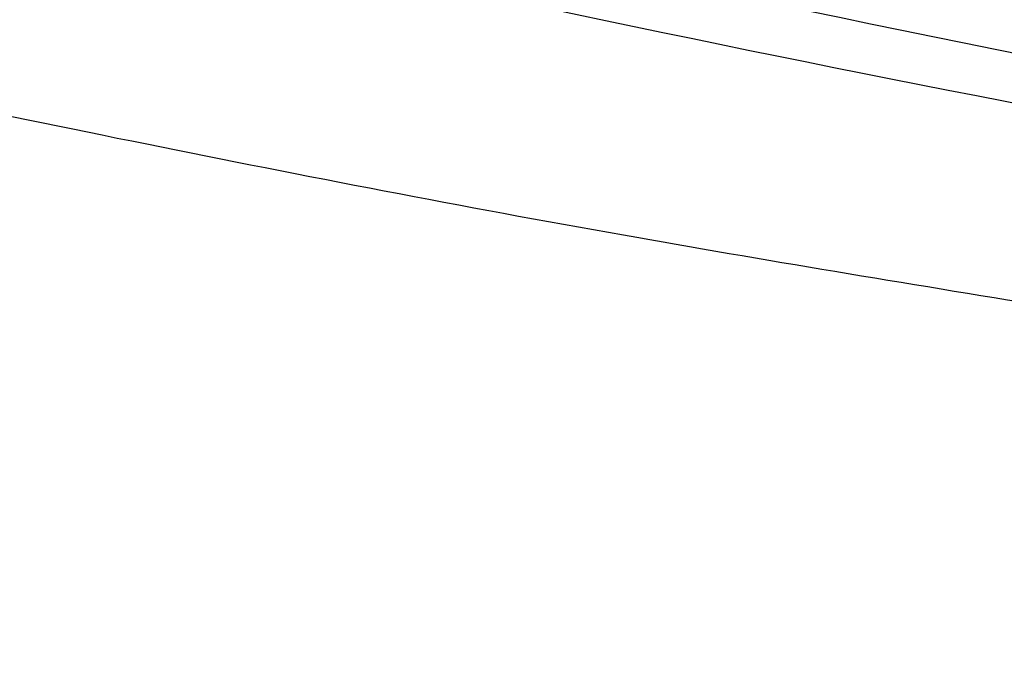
# Model space of a CAD drawing. Header units: millimetres. Extents: x 82 to 1337, y -230 to 1154.
# Tile 163 of 217: x 710 to 723, y 678 to 686. Entities that reach past the tile are written whole.
import ezdxf

# ---------------------------------------------------------------- set-up
doc = ezdxf.new("R2010")
doc.units = ezdxf.units.MM

msp = doc.modelspace()

# ---------------------------------------------------------------- linework, layer by layer
at = {"color": 7, "linetype": 'Continuous', "lineweight": 25}
for points, knots in [([(690.2, 699.996), (698.564, 697.393), (707.007, 695.113), (724.048, 691.195), (732.647, 689.557), (743.493, 687.914), (745.664, 687.606), (750.005, 687.033), (752.174, 686.767), (758.682, 686.032), (763.018, 685.625), (776.023, 684.651), (784.686, 684.329), (801.998, 684.332), (810.647, 684.657), (827.932, 685.956), (836.567, 686.93), (849.51, 688.888), (853.822, 689.624), (862.444, 691.264), (866.736, 692.165), (879.544, 695.109), (887.998, 697.392), (896.367, 699.996)], [0, 0, 0, 0, 0.125, 0.125, 0.25, 0.25, 0.28125, 0.28125, 0.3125, 0.3125, 0.375, 0.375, 0.5, 0.5, 0.625, 0.625, 0.75, 0.75, 0.8125, 0.8125, 0.875, 0.875, 1, 1, 1, 1]), ([(690.873, 696.421), (699.193, 693.919), (707.579, 691.73), (724.483, 687.969), (733, 686.397), (745.874, 684.506), (750.186, 683.953), (758.812, 683.007), (763.128, 682.613), (776.086, 681.67), (784.738, 681.356), (797.737, 681.361), (802.074, 681.441), (808.583, 681.682), (810.753, 681.782), (815.082, 682.021), (817.244, 682.16), (828.035, 682.955), (836.616, 683.903), (853.674, 686.417), (862.151, 687.983), (879.001, 691.734), (887.374, 693.919), (895.694, 696.421)], [0, 0, 0, 0, 0.125, 0.125, 0.25, 0.25, 0.3125, 0.3125, 0.375, 0.375, 0.5, 0.5, 0.5625, 0.5625, 0.59375, 0.59375, 0.625, 0.625, 0.75, 0.75, 0.875, 0.875, 1, 1, 1, 1]), ([(892.368, 692.214), (884.309, 689.901), (876.193, 687.876), (859.846, 684.397), (851.616, 682.943), (841.257, 681.485), (839.182, 681.212), (835.024, 680.7), (832.941, 680.463), (826.691, 679.805), (822.522, 679.44), (810.01, 678.565), (801.66, 678.273), (789.121, 678.272), (784.939, 678.345), (776.571, 678.637), (772.381, 678.857), (759.851, 679.734), (751.538, 680.609), (734.99, 682.937), (726.755, 684.39), (716.512, 686.569), (714.465, 687.024), (710.383, 687.967), (708.347, 688.457), (702.256, 689.977), (698.217, 691.061), (694.199, 692.214)], [0, 0, 0, 0, 0.125, 0.125, 0.25, 0.25, 0.28125, 0.28125, 0.3125, 0.3125, 0.375, 0.375, 0.5, 0.5, 0.5625, 0.5625, 0.625, 0.625, 0.75, 0.75, 0.875, 0.875, 0.90625, 0.90625, 0.9375, 0.9375, 1, 1, 1, 1]), ([(884.731, 689.342), (869.839, 685.547), (854.733, 682.678), (835.575, 680.271), (831.727, 679.848), (824.032, 679.125), (820.182, 678.824), (808.623, 678.102), (800.907, 677.863), (789.316, 677.866), (785.449, 677.927), (779.645, 678.111), (777.71, 678.188), (773.846, 678.371), (771.916, 678.478), (762.285, 679.085), (754.624, 679.811), (731.775, 682.692), (716.719, 685.55), (701.836, 689.342)], [0, 0, 0, 0, 0.25, 0.25, 0.3125, 0.3125, 0.375, 0.375, 0.5, 0.5, 0.5625, 0.5625, 0.59375, 0.59375, 0.625, 0.625, 0.75, 0.75, 1, 1, 1, 1]), ([(706.104, 685.378), (709.984, 684.564), (715.567, 683.392), (721.298, 682.455), (723.046, 682.169)], [0, 0, 0, 0, 0.695143, 1, 1, 1, 1])]:
    msp.add_open_spline(points, degree=3, knots=knots, dxfattribs=at)

doc.saveas('drawing.dxf')
